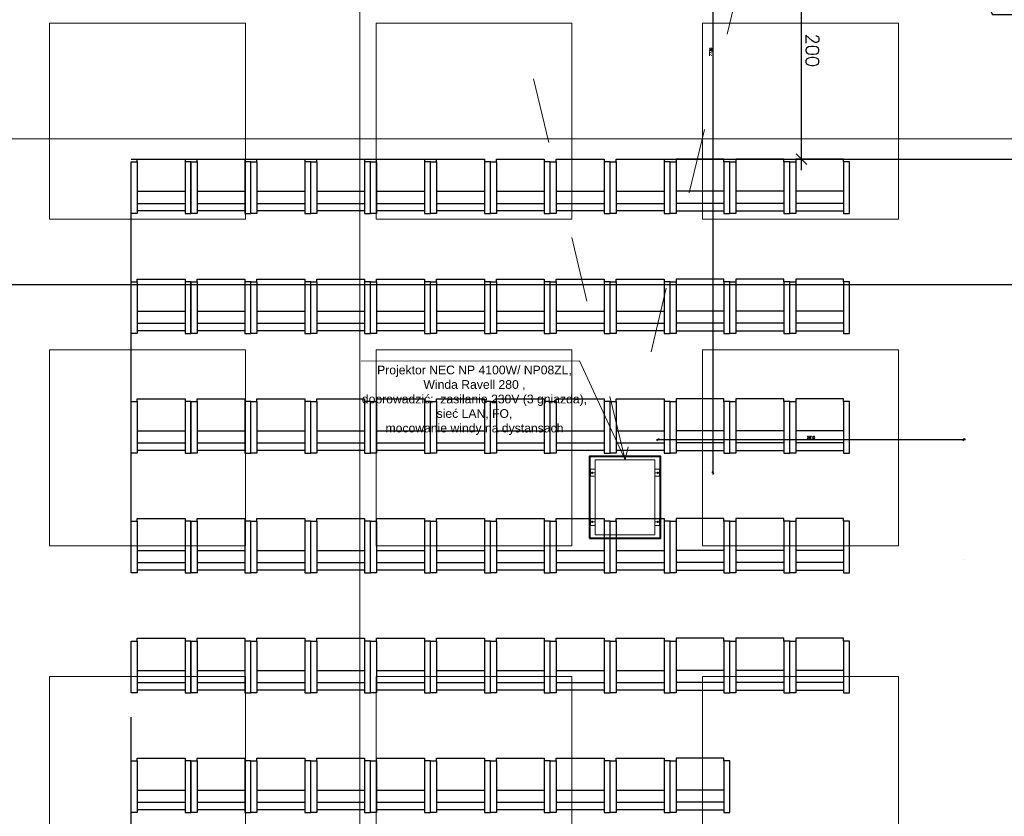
# Model space of a CAD drawing. Header units: centimetres. Extents: x -228435 to 111511, y -89367 to 428125.
# Tile 46 of 216: x -55213 to -46169, y 30115 to 37431. Entities that reach past the tile are written whole.
import ezdxf
from ezdxf.xclip import XClip

# ---------------------------------------------------------------- set-up
doc = ezdxf.new("R2010")
doc.units = ezdxf.units.CM
doc.header["$LTSCALE"] = 50
doc.header["$XCLIPFRAME"] = 0
doc.header["$PDMODE"] = 35
doc.header["$PDSIZE"] = 0.1
for name, pattern in [('0_II 10 sal$0$HIDDEN', [9.525, 6.35, -3.175]), ('CENTER', [2, 1.25, -0.25, 0.25, -0.25]), ('DASHDOT2', [12.7, 6.35, -3.175, 0, -3.175]), ('HIDDEN2', [4.7625, 3.175, -1.5875]), ('HIDDENX2', [19.05, 12.7, -6.35]), ('Kondygnacja -1$0$ACAD_ISO03W100', [30, 12, -18])]:
    doc.linetypes.add(name, pattern=pattern)
doc.layers.get('0').update_dxf_attribs({"color": 8})
doc.layers.get('DEFPOINTS').update_dxf_attribs({"color": 8})
for name, color, linetype in [('0_II 10 sal$0$ARCH_SIEDZENIA', 8, 'Continuous'), ('0_II 10 sal$0$ARCH_WYPOSAŻENIE_INNE', 8, 'Continuous'), ('ARCH_INFO_KŁADY ŚCIAN', 8, 'HIDDEN2'), ('ARCH_INFO_OSIE_IST', 8, 'DASHDOT2'), ('Kondygnacja -1$0$ARCH_WYPOSAŻENIE_INNE', 8, 'Continuous'), ('Osie rzutów$0$ARCH_INFO_OSIE_OPISY_IST', 8, 'Continuous'), ('RYSUNKOWE_XREF', 8, 'Continuous')]:
    doc.layers.add(name, color=color, linetype=linetype)
for name, color, linetype, lineweight in [('ARCH_SUFITY_PODWIESZANE', 8, 'HIDDENX2', 9), ('osie', 8, 'CENTER', 13), ('SYSTEMY AV', 8, 'Continuous', 13)]:
    doc.layers.add(name, color=color, linetype=linetype, lineweight=lineweight)
doc.styles.add('-1 sale konferencyjne$0$Arial', font='ARIAL.TTF')
doc.styles.add('Romans', font='Romans.shx')
doc.dimstyles.new('Wymiary 1-100', dxfattribs={"dimtxt": 12, "dimasz": 10, "dimexe": 5, "dimexo": 0, "dimgap": 4, "dimtad": 1, "dimrnd": 0.5, "dimzin": 12, "dimdsep": 46, "dimtxsty": 'Romans', "dimblk": 'OBLIQUE', "dimcen": 10, "dimdle": 10, "dimclrt": 55, "dimazin": 0, "dimtfac": 1, "dimtmove": 1, "dimatfit": 3, "dimfxl": 0, "dimtolj": 1, "dimtzin": 0, "dimarcsym": 0})
doc.dimstyles.new('Wymiary 1-200', dxfattribs={"dimtxt": 22, "dimasz": 20, "dimexe": 10, "dimexo": 0, "dimgap": 8, "dimtad": 1, "dimrnd": 0.5, "dimzin": 12, "dimdsep": 46, "dimtxsty": 'Romans', "dimblk": 'OBLIQUE', "dimcen": 0.5, "dimdle": 15, "dimclrt": 55, "dimazin": 0, "dimtfac": 1, "dimtmove": 1, "dimatfit": 3, "dimfxl": 0, "dimtolj": 1, "dimtzin": 0, "dimarcsym": 0})

# ---------------------------------------------------------------- blocks, each defined once
blk = doc.blocks.new('SU Lampy kwadratowe +0')
at = {"layer": 'ARCH_SUFITY_PODWIESZANE', "ltscale": 2.5}
for points in [[(6620, 8240), (6800, 8240), (6800, 8060), (6620, 8060)], [(6920, 8240), (7100, 8240), (7100, 8060), (6920, 8060)], [(7220, 8240), (7400, 8240), (7400, 8060), (7220, 8060)], [(6620, 7940), (6800, 7940), (6800, 7760), (6620, 7760)], [(6920, 7940), (7100, 7940), (7100, 7760), (6920, 7760)], [(7220, 7940), (7400, 7940), (7400, 7760), (7220, 7760)], [(6620, 7640), (6800, 7640), (6800, 7460), (6620, 7460)], [(6920, 7640), (7100, 7640), (7100, 7460), (6920, 7460)], [(7220, 7640), (7400, 7640), (7400, 7460), (7220, 7460)]]:
    blk.add_lwpolyline(points, close=True, dxfattribs=at)
blk = doc.blocks.new('Linie kładów 0')
at = {"layer": 'ARCH_INFO_KŁADY ŚCIAN', "ltscale": 10, "const_width": 1}
for points in [[(6905.02, 5618.71), (6905.02, 11674.11)], [(6335.35, 8133.67), (10090.19, 8133.67)]]:
    blk.add_lwpolyline(points, dxfattribs=at)
blk = doc.blocks.new('-1 dzien I$0$Miejsce_siedzące_2d')
at = {"color": 0, "linetype": 'ByBlock', "lineweight": -2}
for p, q in [((-26.4, 27.1), (26.4, 27.1)), ((-26.4, 12.5), (26.4, 12.5))]:
    blk.add_line(p, q, dxfattribs=at)
for points in [[(-26.4, 62.7), (-26.4, 0), (-33, 0), (-33, 62.7), (-26.4, 62.7), (-26.4, 66), (26.4, 66), (26.4, 62.7), (26.4, 0), (33, 0), (33, 62.7), (26.4, 62.7)], [(26.4, 3.3), (-26.4, 3.3)]]:
    blk.add_lwpolyline(points, dxfattribs=at)
blk = doc.blocks.new('_Oblique')
at = {"color": 0, "linetype": 'ByBlock', "lineweight": -2}
blk.add_line((-0.5, -0.5), (0.5, 0.5), dxfattribs=at)
blk = doc.blocks.new('*D1262')
at = {"color": 0, "lineweight": -2}
for p, q in [((826.77, 170.1), (826.77, -9.9)), ((818.77, 160.1), (831.77, 160.1)), ((818.77, 0.1), (831.77, 0.1))]:
    blk.add_line(p, q, dxfattribs=at)
at = {"layer": 'DEFPOINTS', "color": 0, "lineweight": 40}
for p in [(799.99, 160.1), (799.18, 0.1), (826.77, 0.1)]:
    blk.add_point(p, dxfattribs=at)
at = {"color": 0, "lineweight": -2, "xscale": 10, "yscale": 10, "zscale": 10}
for p, rotation in [((826.77, 160.1), 90), ((826.77, 0.1), 270)]:
    blk.add_blockref('_Oblique', p, dxfattribs=dict(at, rotation=rotation))
at = {"color": 55, "insert": (816.77, 80.1), "char_height": 12, "attachment_point": 5, "rotation": 90, "style": 'Romans'}
blk.add_mtext('\\A1;160', dxfattribs=at)
blk = doc.blocks.new('*D1263')
at = {"color": 0, "lineweight": -2}
for p, q in [((850.46, 290.1), (850.46, -9.9)), ((842.46, 280.1), (855.46, 280.1)), ((842.46, 0.1), (855.46, 0.1))]:
    blk.add_line(p, q, dxfattribs=at)
at = {"layer": 'DEFPOINTS', "color": 0, "lineweight": 40}
for p in [(800.82, 280.1), (800, 0.1), (850.46, 0.1)]:
    blk.add_point(p, dxfattribs=at)
at = {"color": 0, "lineweight": -2, "xscale": 10, "yscale": 10, "zscale": 10}
for p, rotation in [((850.46, 280.1), 90), ((850.46, 0.1), 270)]:
    blk.add_blockref('_Oblique', p, dxfattribs=dict(at, rotation=rotation))
at = {"color": 55, "insert": (840.46, 140.1), "char_height": 12, "attachment_point": 5, "rotation": 90, "style": 'Romans'}
blk.add_mtext('\\A1;280', dxfattribs=at)
blk = doc.blocks.new('*D1264')
at = {"color": 0, "lineweight": -2}
for p, q in [((826.77, 255.07), (826.77, 150.1)), ((818.77, 245.07), (831.77, 245.07)), ((818.77, 160.1), (831.77, 160.1))]:
    blk.add_line(p, q, dxfattribs=at)
at = {"layer": 'DEFPOINTS', "color": 0, "lineweight": 40}
for p in [(799.99, 245.07), (799.99, 160.1), (826.77, 160.1)]:
    blk.add_point(p, dxfattribs=at)
at = {"color": 0, "lineweight": -2, "xscale": 10, "yscale": 10, "zscale": 10}
for p, rotation in [((826.77, 245.07), 90), ((826.77, 160.1), 270)]:
    blk.add_blockref('_Oblique', p, dxfattribs=dict(at, rotation=rotation))
at = {"color": 55, "insert": (816.77, 202.59), "char_height": 12, "attachment_point": 5, "rotation": 90, "style": 'Romans'}
blk.add_mtext('\\A1;85', dxfattribs=at)
blk = doc.blocks.new('*D1267')
at = {"color": 0, "lineweight": -2}
for p, q in [((665.06, 247.6), (665.06, -10)), ((657.06, 237.6), (670.06, 237.6)), ((657.06, 0), (670.06, 0))]:
    blk.add_line(p, q, dxfattribs=at)
at = {"layer": 'DEFPOINTS', "color": 0, "lineweight": 40}
for p in [(650, 237.6), (647.1, 0), (665.06, 0)]:
    blk.add_point(p, dxfattribs=at)
at = {"color": 0, "lineweight": -2, "xscale": 10, "yscale": 10, "zscale": 10}
for p, rotation in [((665.06, 237.6), 90), ((665.06, 0), 270)]:
    blk.add_blockref('_Oblique', p, dxfattribs=dict(at, rotation=rotation))
at = {"color": 55, "insert": (655.06, 118.8), "char_height": 12, "attachment_point": 5, "rotation": 90, "style": 'Romans'}
blk.add_mtext('\\A1;237.5', dxfattribs=at)
blk = doc.blocks.new('*D1268')
at = {"color": 0, "lineweight": -2}
for p, q in [((690, 317.82), (810, 317.82)), ((700, 309.82), (700, 322.82)), ((800, 309.82), (800, 322.82))]:
    blk.add_line(p, q, dxfattribs=at)
at = {"layer": 'DEFPOINTS', "color": 0, "lineweight": 40}
for p in [(800, 317.82), (700, 280.1), (800, 280.1)]:
    blk.add_point(p, dxfattribs=at)
at = {"color": 0, "lineweight": -2, "xscale": 10, "yscale": 10, "zscale": 10, "rotation": 180}
blk.add_blockref('_Oblique', (700, 317.82), dxfattribs=at)
at = {"color": 0, "lineweight": -2, "xscale": 10, "yscale": 10, "zscale": 10}
blk.add_blockref('_Oblique', (800, 317.82), dxfattribs=at)
at = {"color": 55, "insert": (750, 327.82), "char_height": 12, "attachment_point": 5, "style": 'Romans'}
blk.add_mtext('\\A1;100', dxfattribs=at)
blk = doc.blocks.new('*D1269')
at = {"color": 0, "lineweight": -2}
for p, q in [((700, 290.03), (700, 303.03)), ((750, 290.03), (750, 303.03)), ((760, 298.03), (690, 298.03))]:
    blk.add_line(p, q, dxfattribs=at)
at = {"layer": 'DEFPOINTS', "color": 0, "lineweight": 40}
for p in [(700, 298.03), (700, 237.6), (750, 237.6)]:
    blk.add_point(p, dxfattribs=at)
at = {"color": 0, "lineweight": -2, "xscale": 10, "yscale": 10, "zscale": 10, "rotation": 180}
blk.add_blockref('_Oblique', (700, 298.03), dxfattribs=at)
at = {"color": 0, "lineweight": -2, "xscale": 10, "yscale": 10, "zscale": 10}
blk.add_blockref('_Oblique', (750, 298.03), dxfattribs=at)
at = {"color": 55, "insert": (725, 308.03), "char_height": 12, "attachment_point": 5, "style": 'Romans'}
blk.add_mtext('\\A1;50', dxfattribs=at)
blk = doc.blocks.new('*D1270')
at = {"color": 0, "lineweight": -2}
for p, q in [((400, 290.03), (400, 303.03)), ((640, 290.03), (640, 303.03)), ((390, 298.03), (650, 298.03))]:
    blk.add_line(p, q, dxfattribs=at)
at = {"layer": 'DEFPOINTS', "color": 0, "lineweight": 40}
for p in [(640, 298.03), (400, 245.1), (640, 245.1)]:
    blk.add_point(p, dxfattribs=at)
at = {"color": 0, "lineweight": -2, "xscale": 10, "yscale": 10, "zscale": 10, "rotation": 180}
blk.add_blockref('_Oblique', (400, 298.03), dxfattribs=at)
at = {"color": 0, "lineweight": -2, "xscale": 10, "yscale": 10, "zscale": 10}
blk.add_blockref('_Oblique', (640, 298.03), dxfattribs=at)
at = {"color": 55, "insert": (520, 308.03), "char_height": 12, "attachment_point": 5, "style": 'Romans'}
blk.add_mtext('\\A1;240', dxfattribs=at)
blk = doc.blocks.new('*D1265')
at = {"color": 0, "lineweight": -2}
for p, q in [((850.46, 490.1), (850.46, 270.1)), ((842.46, 480.1), (855.46, 480.1)), ((858.46, 280.1), (845.46, 280.1))]:
    blk.add_line(p, q, dxfattribs=at)
at = {"layer": 'DEFPOINTS', "color": 0, "lineweight": 40}
for p in [(785.33, 480.1), (850.46, 280.1), (862.35, 280.1)]:
    blk.add_point(p, dxfattribs=at)
at = {"color": 0, "lineweight": -2, "xscale": 10, "yscale": 10, "zscale": 10}
for p, rotation in [((850.46, 480.1), 90), ((850.46, 280.1), 270)]:
    blk.add_blockref('_Oblique', p, dxfattribs=dict(at, rotation=rotation))
at = {"color": 55, "insert": (840.46, 380.1), "char_height": 12, "attachment_point": 5, "rotation": 90, "style": 'Romans'}
blk.add_mtext('\\A1;200', dxfattribs=at)
blk = doc.blocks.new('*D1266')
at = {"color": 0, "lineweight": -2}
for p, q in [((160, 290.03), (160, 303.03)), ((400, 290.03), (400, 303.03)), ((410, 298.03), (150, 298.03))]:
    blk.add_line(p, q, dxfattribs=at)
at = {"layer": 'DEFPOINTS', "color": 0, "lineweight": 40}
for p in [(160, 298.03), (160, 245.1), (400, 245.1)]:
    blk.add_point(p, dxfattribs=at)
at = {"color": 0, "lineweight": -2, "xscale": 10, "yscale": 10, "zscale": 10, "rotation": 180}
blk.add_blockref('_Oblique', (160, 298.03), dxfattribs=at)
at = {"color": 0, "lineweight": -2, "xscale": 10, "yscale": 10, "zscale": 10}
blk.add_blockref('_Oblique', (400, 298.03), dxfattribs=at)
at = {"color": 55, "insert": (280, 308.03), "char_height": 12, "attachment_point": 5, "style": 'Romans'}
blk.add_mtext('\\A1;240', dxfattribs=at)
blk = doc.blocks.new('A$C45FE2F59')
for p, q in [((0, 700), (-280, 700)), ((0, 700), (280, 700)), ((-324, 607.5), (-319, 612.5)), ((-324, 552.5), (-324, 607.5)), ((-284, 612.5), (-319, 612.5)), ((284, 612.5), (319, 612.5)), ((324, 607.5), (319, 612.5)), ((324, 552.5), (324, 607.5)), ((-324, 552.5), (-319, 547.5)), ((-284, 547.5), (-319, 547.5)), ((284, 547.5), (319, 547.5)), ((324, 552.5), (319, 547.5)), ((-324, 147.5), (-319, 152.5)), ((-324, 147.5), (-324, 92.5)), ((-324, 92.5), (-319, 87.5)), ((-284, 152.5), (-319, 152.5)), ((284, 152.5), (319, 152.5)), ((324, 147.5), (319, 152.5)), ((324, 92.5), (319, 87.5)), ((324, 147.5), (324, 92.5)), ((-284, 87.5), (-319, 87.5)), ((0, 0), (-280, 0)), ((0, 0), (280, 0)), ((284, 87.5), (319, 87.5)), ((45.3, 0), (-280, 0)), ((-277, 0), (277, 0)), ((280, 0), (127, 0))]:
    blk.add_line(p, q)
blk.add_lwpolyline([(-280, 700), (280, 700), (280, 0), (-280, 0)], close=True)
for centre, radius in [((-309, 580), 5.5), ((-309, 580), 5), ((309, 580), 5.5), ((309, 580), 5), ((-309, 120), 5.5), ((-309, 120), 5), ((309, 120), 5.5), ((309, 120), 5)]:
    blk.add_circle(centre, radius)
at = {"layer": 'osie'}
for p, q in [((-280, 580), (-329.6, 580)), ((-309, 580), (-309, 590)), ((-309, 580), (-309, 570)), ((280, 580), (329.6, 580)), ((309, 580), (309, 590)), ((309, 580), (309, 570)), ((-280, 120), (-329.6, 120)), ((-309, 120), (-309, 130)), ((-309, 120), (-309, 110)), ((280, 120), (329.6, 120)), ((309, 120), (309, 130)), ((309, 120), (309, 110))]:
    blk.add_line(p, q, dxfattribs=at)
blk = doc.blocks.new('0_II 10 sal$0$Miejsce_siedzące_2d')
at = {"color": 0, "linetype": 'ByBlock', "lineweight": -2}
for p, q in [((-26.4, 27.1), (26.4, 27.1)), ((-26.4, 12.5), (26.4, 12.5))]:
    blk.add_line(p, q, dxfattribs=at)
for points in [[(-26.4, 62.7), (-26.4, 0), (-33, 0), (-33, 62.7), (-26.4, 62.7), (-26.4, 66), (26.4, 66), (26.4, 62.7), (26.4, 0), (33, 0), (33, 62.7), (26.4, 62.7)], [(26.4, 3.3), (-26.4, 3.3)]]:
    blk.add_lwpolyline(points, dxfattribs=at)
blk = doc.blocks.new('Osie rzutów')
at = {"layer": 'ARCH_INFO_OSIE_IST', "ltscale": 10}
for p, q in [((6860, 12510), (6860, 4623.26)), ((7460, 12510), (7460, 4623.26)), ((4436.24, 8000), (15156.54, 8000))]:
    blk.add_line(p, q, dxfattribs=at)
blk = doc.blocks.new('A$C6FDA0163')
at = {"layer": 'RYSUNKOWE_XREF'}
blk.add_blockref('Osie rzutów', (-10460.03, -9819.05, -630), dxfattribs=at)
blk = doc.blocks.new('*D1196')
at = {"layer": 'DEFPOINTS', "color": 0, "lineweight": 40}
for p in [(-47842, 41000, 6300), (-49350, 33270, 6300), (-48846.1, 33270)]:
    blk.add_point(p, dxfattribs=at)
at = {"layer": 'SYSTEMY AV', "color": 0, "lineweight": -2}
for p, q in [((-48852, 41000), (-48856.1, 41000)), ((-48846.1, 41015), (-48846.1, 33255)), ((-48838.2, 33270), (-48836.1, 33270))]:
    blk.add_line(p, q, dxfattribs=at)
at = {"layer": 'SYSTEMY AV', "color": 0, "lineweight": -2, "xscale": 20, "yscale": 20, "zscale": 20}
for p, rotation in [((-48846.1, 41000), 90), ((-48846.1, 33270), 270)]:
    blk.add_blockref('_Oblique', p, dxfattribs=dict(at, rotation=rotation))
at = {"layer": 'SYSTEMY AV', "color": 55, "lineweight": 40, "insert": (-48865.1, 37135), "char_height": 22, "attachment_point": 5, "rotation": 90, "style": 'Romans'}
blk.add_mtext('\\A1;7730', dxfattribs=at)
blk = doc.blocks.new('*D1197')
at = {"layer": 'DEFPOINTS', "color": 0, "lineweight": 40}
for p in [(-46540, 33575), (-49350, 33270, 6300), (-46540, 33170, 6300)]:
    blk.add_point(p, dxfattribs=at)
at = {"layer": 'SYSTEMY AV', "color": 0, "lineweight": -2}
for p, q in [((-49365, 33575), (-46525, 33575)), ((-49350, 33583.7), (-49350, 33585)), ((-46540, 33583.3), (-46540, 33585))]:
    blk.add_line(p, q, dxfattribs=at)
at = {"layer": 'SYSTEMY AV', "color": 0, "lineweight": -2, "xscale": 20, "yscale": 20, "zscale": 20, "rotation": 180}
blk.add_blockref('_Oblique', (-49350, 33575), dxfattribs=at)
at = {"layer": 'SYSTEMY AV', "color": 0, "lineweight": -2, "xscale": 20, "yscale": 20, "zscale": 20}
blk.add_blockref('_Oblique', (-46540, 33575), dxfattribs=at)
at = {"layer": 'SYSTEMY AV', "color": 55, "lineweight": 40, "insert": (-47945, 33594), "char_height": 22, "attachment_point": 5, "style": 'Romans'}
blk.add_mtext('\\A1;2810', dxfattribs=at)
blk = doc.blocks.new('A$C1D9A4D4F')
at = {"linetype": 'HIDDEN2', "ltscale": 10}
blk.add_line((865.947, 480.095), (45.603, 480.095), dxfattribs=at)
for points in [[(450, 237.595), (390.15, 347.09), (261.727, 347.09)], [(735.036, 237.595), (675.186, 347.09), (546.763, 347.09)]]:
    blk.add_lwpolyline(points)
for points in [[(100, 0.095), (200, 0.095), (200, 280.095), (100, 280.095)], [(200, 0.095), (300, 0.095), (300, 280.095), (200, 280.095)], [(300, 0.095), (400, 0.095), (400, 280.095), (300, 280.095)], [(400, 0.095), (500, 0.095), (500, 280.095), (400, 280.095)], [(500, 0.095), (600, 0.095), (600, 280.095), (500, 280.095)], [(600, 0.095), (700, 0.095), (700, 280.095), (600, 280.095)], [(700, 0.095), (800, 0.095), (800, 280.095), (700, 280.095)], [(160, 160.105), (400, 160.105), (400, 245.105), (160, 245.105)], [(640, 160.105), (400, 160.105), (400, 245.105), (640, 245.105)], [(435.036, 222.41), (465.036, 222.41), (465.036, 252.41), (435.036, 252.41)], [(699.995, 160.068), (799.995, 160.068), (799.995, 245.068), (699.995, 245.068)], [(735.036, 222.41), (765.036, 222.41), (765.036, 252.41), (735.036, 252.41)]]:
    blk.add_lwpolyline(points, close=True)
for centre in [(150, 237.595), (250, 237.595), (350, 237.595), (450, 237.595), (550, 237.595), (650, 237.595), (750, 237.595)]:
    blk.add_circle(centre, 5)
at = {"xscale": -0.8328285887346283, "yscale": 0.7571168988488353}
for p in [(220.104, 103.298), (340.104, 103.298), (460.104, 103.298), (580.104, 103.298)]:
    blk.add_blockref('-1 dzien I$0$Miejsce_siedzące_2d', p, dxfattribs=at)
at = {"char_height": 10}
for s, insert, width, attachment_point in [('{\\fArial|b0|i0|c238|p34;pierwszy rząd kszeseł widowni w odległości 2m od prezydium}', (196.872, 471.491), 438.57038, 1), ('{\\fArial|b0|i0|c238|p34;przepust rewizyjny w podeście}', (379.748, 360.49), 126.29964, 3), ('{\\fArial|b0|i0|c238|p34;skrzynka przyłaczeniowa w podłodze}', (549.677, 360.512), 126.29964, 1), ('{\\fArial|b0|i0|c238|p34;stół prezydialny}', (248.549, 200.538), 195.97774, 1), ('{\\fArial|b0|i0|c238|p34;stół prezydialny}', (460.838, 200.538), 195.97774, 1), ('{\\fArial|b0|i0|c238|p34;mównica}', (721.593, 200.538), 195.97774, 1)]:
    blk.add_mtext(s, dxfattribs=dict(at, insert=insert, width=width, attachment_point=attachment_point))
for base, p1, p2, angle, picture, middle in [((850.458, 280.095), (785.329, 480.095), (862.355, 280.095), 90, '*D1265', (840.458, 380.095)), ((160, 298.034), (400, 245.105), (160, 245.105), 180, '*D1266', (280, 308.034)), ((850.458, 0.095), (800.816, 280.095), (800, 0.095), 90, '*D1263', (840.458, 140.095)), ((826.773, 160.105), (799.995, 245.068), (799.995, 160.105), 90, '*D1264', (816.773, 202.587)), ((665.0617, 0), (650, 237.5954), (647.1012, 0), 90, '*D1267', (655.0617, 118.7977)), ((826.773, 0.095), (799.995, 160.105), (799.179, 0.095), 90, '*D1262', (816.773, 80.1))]:
    dim = blk.add_linear_dim(base=base, p1=p1, p2=p2, angle=angle, dimstyle='Wymiary 1-100')
    dim.commit()
    dim.dimension.update_dxf_attribs({"geometry": picture, "text_midpoint": middle})
for base, p1, p2, picture, middle in [((800, 317.824), (700, 280.095), (800, 280.095), '*D1268', (750, 327.824)), ((640, 298.034), (400, 245.105), (640, 245.105), '*D1270', (520, 308.034)), ((700, 298.034), (750, 237.595), (700, 237.595), '*D1269', (725, 308.034))]:
    dim = blk.add_linear_dim(base=base, p1=p1, p2=p2, dimstyle='Wymiary 1-100')
    dim.commit()
    dim.dimension.update_dxf_attribs({"geometry": picture, "text_midpoint": middle})

msp = doc.modelspace()

# ---------------------------------------------------------------- linework, layer by layer
at = {"layer": '0_II 10 sal$0$ARCH_WYPOSAŻENIE_INNE', "linetype": '0_II 10 sal$0$HIDDEN', "ltscale": 10, "elevation": 7230}
msp.add_lwpolyline([(-54189.42803, 18325.58237), (-54189.42803, 36150.00781), (-48370.0026, 36150.00781), (-48370.0026, 36150.00781), (-44940.0026, 36150.00781), (-44940.0026, 36150.00781), (-36690.0026, 36150.00781), (-36690.0026, 36150.00781), (-35865.0026, 36150.00781), (-35865.57717, 30630.58237), (-36170.57717, 30630.58237), (-36170.57717, 27369.43324), (-35865.57717, 27369.43324), (-35865.57717, 18630.58237), (-36170.57717, 18630.58237), (-36170.57717, 18325.58237), (-44909.42803, 18325.58237), (-44909.42803, 18630.58237), (-48170.57717, 18630.58237), (-48170.57717, 18325.58237)], close=True, dxfattribs=at)
at = {"layer": 'SYSTEMY AV'}
for p, q in [((-52076.95429, 34296.22892, -5670), (-50069.64801, 34296.95392, -5670)), ((-50069.64801, 34296.95392, -5670), (-49652.82, 33387.6, 630))]:
    msp.add_line(p, q, dxfattribs=at)
at = {"layer": 'SYSTEMY AV', "linetype": 'Kondygnacja -1$0$ACAD_ISO03W100', "elevation": 630}
msp.add_lwpolyline([(-47874.38402, 40799.96968), (-49652.82, 33387.6), (-51431.25598, 40799.96968)], dxfattribs=at)
at = {"layer": 'SYSTEMY AV', "lineweight": 40, "elevation": 630}
msp.add_lwpolyline([(-49977.82, 32669.6), (-49327.82, 32669.6), (-49327.82, 33419.6), (-49977.82, 33419.6)], close=True, dxfattribs=at)

# ---------------------------------------------------------------- block references
ref = msp.add_blockref('A$C6FDA0163', (-16540, 53190.5, 630), dxfattribs=dict(xscale=10, yscale=10, zscale=10))
XClip(ref).set_block_clipping_path([(-400.031931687, -2219.05), (399.968068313, 380.95)])
at = {"layer": '0_II 10 sal$0$ARCH_SIEDZENIA', "linetype": 'Continuous', "lineweight": -3, "yscale": 7.571168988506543, "zscale": 10}
for p, xscale in [((-53914.42803, 35650, 7230), 8.328285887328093), ((-53364.42803, 35650, 7230), 8.328285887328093), ((-52814.42803, 35650, 7230), 8.328285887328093), ((-52264.42803, 35650, 7230), 8.328285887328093), ((-51714.42803, 35650, 7230), 8.328285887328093), ((-51164.42803, 35650, 7230), 8.328285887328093), ((-50614.42803, 35650, 7230), 8.328285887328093), ((-50064.42803, 35650, 7230), 8.328285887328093), ((-49514.42803, 35650, 7230), 8.328285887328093), ((-48964.42803, 35650, 7230), -8.328285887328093), ((-48414.42803, 35650, 7230), -8.328285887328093), ((-47864.42803, 35650, 7230), -8.328285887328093), ((-53914.42803, 34550, 7230), 8.328285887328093), ((-53364.42803, 34550, 7230), 8.328285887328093), ((-52814.42803, 34550, 7230), 8.328285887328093), ((-52264.42803, 34550, 7230), 8.328285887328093), ((-51714.42803, 34550, 7230), 8.328285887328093), ((-51164.42803, 34550, 7230), 8.328285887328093), ((-50614.42803, 34550, 7230), 8.328285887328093), ((-50064.42803, 34550, 7230), 8.328285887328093), ((-49514.42803, 34550, 7230), 8.328285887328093), ((-48964.42803, 34550, 7230), -8.328285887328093), ((-48414.42803, 34550, 7230), -8.328285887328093), ((-47864.42803, 34550, 7230), -8.328285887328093), ((-53914.42803, 33450, 7230), 8.328285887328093), ((-53914.42803, 33450, 7230), 8.328285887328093), ((-53364.42803, 33450, 7230), 8.328285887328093), ((-53364.42803, 33450, 7230), 8.328285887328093), ((-52814.42803, 33450, 7230), 8.328285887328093), ((-52814.42803, 33450, 7230), 8.328285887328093), ((-52264.42803, 33450, 7230), 8.328285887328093), ((-52264.42803, 33450, 7230), 8.328285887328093), ((-51714.42803, 33450, 7230), 8.328285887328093), ((-51714.42803, 33450, 7230), 8.328285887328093), ((-51164.42803, 33450, 7230), 8.328285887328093), ((-51164.42803, 33450, 7230), 8.328285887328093), ((-50614.42803, 33450, 7230), 8.328285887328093), ((-50614.42803, 33450, 7230), 8.328285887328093), ((-50064.42803, 33450, 7230), 8.328285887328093), ((-50064.42803, 33450, 7230), 8.328285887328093), ((-49514.42803, 33450, 7230), 8.328285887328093), ((-49514.42803, 33450, 7230), 8.328285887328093), ((-48964.42803, 33450, 7230), -8.328285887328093), ((-48964.42803, 33450, 7230), -8.328285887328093), ((-48414.42803, 33450, 7230), -8.328285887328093), ((-48414.42803, 33450, 7230), -8.328285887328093), ((-47864.42803, 33450, 7230), -8.328285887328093), ((-47864.42803, 33450, 7230), -8.328285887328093), ((-53914.42803, 32350, 7230), 8.328285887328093), ((-53364.42803, 32350, 7230), 8.328285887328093), ((-52814.42803, 32350, 7230), 8.328285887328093), ((-52264.42803, 32350, 7230), 8.328285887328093), ((-51714.42803, 32350, 7230), 8.328285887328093), ((-51164.42803, 32350, 7230), 8.328285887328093), ((-50614.42803, 32350, 7230), 8.328285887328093), ((-50064.42803, 32350, 7230), 8.328285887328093), ((-49514.42803, 32350, 7230), 8.328285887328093), ((-48964.42803, 32350, 7230), -8.328285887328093), ((-48414.42803, 32350, 7230), -8.328285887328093), ((-47864.42803, 32350, 7230), -8.328285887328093), ((-53914.42803, 31250, 930), 8.328285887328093), ((-53364.42803, 31250, 930), 8.328285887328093), ((-52814.42803, 31250, 930), 8.328285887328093), ((-52264.42803, 31250, 930), 8.328285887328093), ((-51714.42803, 31250, 930), 8.328285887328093), ((-51164.42803, 31250, 930), 8.328285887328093), ((-50614.42803, 31250, 930), 8.328285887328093), ((-50064.42803, 31250, 930), 8.328285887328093), ((-49514.42803, 31250, 930), 8.328285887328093), ((-48964.42803, 31250, 930), -8.328285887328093), ((-48414.42803, 31250, 930), -8.328285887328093), ((-47864.42803, 31250, 930), -8.328285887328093), ((-53914.42803, 30150, 7230), 8.328285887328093), ((-53364.42803, 30150, 7230), 8.328285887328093), ((-52814.42803, 30150, 7230), 8.328285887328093), ((-52264.42803, 30150, 7230), 8.328285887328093), ((-51714.42803, 30150, 7230), 8.328285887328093), ((-51164.42803, 30150, 7230), 8.328285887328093), ((-50614.42803, 30150, 7230), 8.328285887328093), ((-50064.42803, 30150, 7230), 8.328285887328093), ((-49514.42803, 30150, 7230), 8.328285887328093), ((-48964.42803, 30150, 7230), -8.328285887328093)]:
    msp.add_blockref('0_II 10 sal$0$Miejsce_siedzące_2d', p, dxfattribs=dict(at, xscale=xscale))
at = {"layer": 'ARCH_INFO_KŁADY ŚCIAN', "xscale": 10, "yscale": 10, "zscale": 10}
msp.add_blockref('Linie kładów 0', (-121140, -45000, 630), dxfattribs=at)
at = {"layer": 'ARCH_SUFITY_PODWIESZANE', "ltscale": 2.5, "xscale": 10, "yscale": 10, "zscale": 10}
msp.add_blockref('SU Lampy kwadratowe +0', (-121140, -45000, -5670), dxfattribs=at)
at = {"layer": 'Kondygnacja -1$0$ARCH_WYPOSAŻENIE_INNE', "xscale": 10, "yscale": 10, "zscale": 10, "rotation": 180}
msp.add_blockref('A$C1D9A4D4F', (-39526.74354, 40950.95388, 630), dxfattribs=at)
at = {"layer": 'Osie rzutów$0$ARCH_INFO_OSIE_OPISY_IST', "xscale": 10, "yscale": 10, "zscale": 10}
msp.add_blockref('Osie rzutów', (-121140, -45000, 630), dxfattribs=at)
at = {"layer": 'SYSTEMY AV', "xscale": 0.9799999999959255, "yscale": 0.9799999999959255, "zscale": 0.9799999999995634, "rotation": 180}
msp.add_blockref('A$C45FE2F59', (-49652.82, 33387.6, 630), dxfattribs=at)

# ---------------------------------------------------------------- texts
at = {"layer": 'SYSTEMY AV', "insert": (-51035.68157, 33616.78782, -5670), "char_height": 200, "width": 2241.3600514, "attachment_point": 8, "style": '-1 sale konferencyjne$0$Arial'}
msp.add_mtext('\\P{\\H0.4x;Projektor NEC NP 4100W/ NP08ZL, \\PWinda Ravell 280 , \\Pdoprowadzić:  zasilanie 230V (3 gniazda), sieć LAN, FO,\\Pmocowanie windy na dystansach }', dxfattribs=at)

# ---------------------------------------------------------------- dimensions: what is measured, and where the dimension line sits
at = {"layer": 'SYSTEMY AV', "lineweight": 40}
dim = msp.add_linear_dim(base=(-48846.09051, 33270, -5670), p1=(-47842.04358, 41000.02589, 630), p2=(-49350, 33270, 630), angle=270, dimstyle='Wymiary 1-200', dxfattribs=at)
dim.commit()
dim.dimension.update_dxf_attribs({"geometry": '*D1196', "text_midpoint": (-48865.09051, 37135.01294, -5670)})
dim = msp.add_linear_dim(base=(-46540, 33574.98642, -5670), p1=(-49350, 33270, 630), p2=(-46540, 33170.02589, 630), dimstyle='Wymiary 1-200', dxfattribs=at)
dim.commit()
dim.dimension.update_dxf_attribs({"geometry": '*D1197', "text_midpoint": (-47945, 33593.98642, -5670)})

doc.saveas('drawing.dxf')
